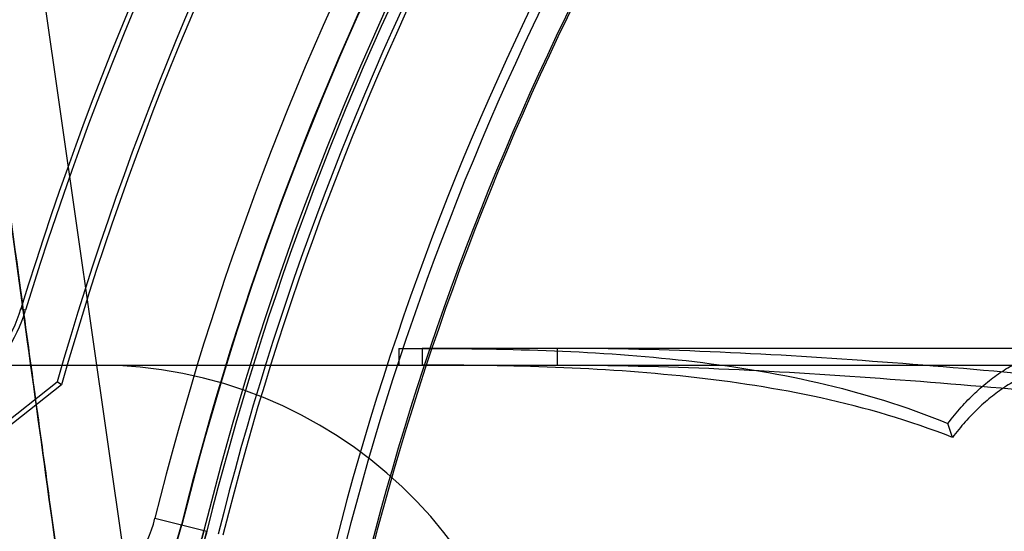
# Model space of a CAD drawing. Header units: millimetres. Extents: x 0 to 297, y 0 to 210.
# Tile 183 of 256: x 56.009 to 56.1331, y 160.1015 to 160.1661. Entities that reach past the tile are written whole.
import ezdxf

# ---------------------------------------------------------------- set-up
doc = ezdxf.new("R2010")
doc.units = ezdxf.units.MM
doc.header["$LTSCALE"] = 16.335
doc.layers.get('0').update_dxf_attribs({"linetype": 'CONTINUOUS'})
for name, color, linetype in [('AXES_REF', 7, 'CONTINUOUS'), ('INTFCLR_1', 7, 'CONTINUOUS'), ('INTFCLR_144815', 7, 'CONTINUOUS'), ('INTFCLR_72935', 7, 'CONTINUOUS')]:
    doc.layers.add(name, color=color, linetype=linetype)

msp = doc.modelspace()

# ---------------------------------------------------------------- linework, layer by layer
at = {"color": 7, "linetype": 'Continuous'}
for radius in [6.787079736, 6.7865, 6.743039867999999]:
    msp.add_circle((57.4637311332, 154.7114782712), radius, dxfattribs=at)
msp.add_arc((57.4637311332, 154.7114782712), 6.72, 278.2771290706, 261.7228709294, dxfattribs=at)
at = {"layer": 'AXES_REF', "color": 9, "linetype": 'Continuous'}
msp.add_circle((57.4637311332, 154.7114782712), 6.191158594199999, dxfattribs=at)
at = {"layer": 'INTFCLR_1', "color": 9, "linetype": 'Continuous'}
for p, q in [((56.0096960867, 160.1293896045), (56.0091103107, 160.1295682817)), ((56.025998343, 160.103136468), (56.0325466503, 160.1015121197))]:
    msp.add_line(p, q, dxfattribs=at)
at = {"layer": 'INTFCLR_1', "color": 6, "linetype": 'Continuous'}
for centre, radius, start, end in [((56.3995354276, 160.0104782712), 0.4221840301, 129.3995061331, 163.0369045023), ((56.3995354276, 160.0104782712), 0.4081840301, 135.1915361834, 163.0369046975), ((56.3995354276, 160.0104782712), 0.4075716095, 135.258904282, 163.0369045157), ((56.3995354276, 160.0104782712), 0.376628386, 138.8345507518, 166.0686236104), ((56.3995354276, 160.0104782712), 0.3760159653, 138.8345507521, 166.0686233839), ((56.3995354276, 160.0104782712), 0.3620159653, 138.8345507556, 166.0686238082), ((56.3995354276, 160.0104782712), 0.3607816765, 138.8345507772, 166.0686236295), ((55.9911910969, 160.1350341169), 0.0187342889, 308.2901664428, 343.0369006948), ((55.9911910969, 160.1350341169), 0.0193467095, 308.2901633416, 343.0369046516)]:
    msp.add_arc(centre, radius, start, end, dxfattribs=at)
at = {"layer": 'INTFCLR_1', "color": 9, "linetype": 'Continuous'}
for centre, radius, start, end in [((56.3995354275, 160.0104782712), 0.3848577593, 138.8345507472, 166.0686236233), ((56.3995354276, 160.0104782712), 0.3813582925, 138.8345507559, 166.068623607), ((56.3995354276, 160.0104782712), 0.3784849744, 138.8345507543, 166.0686236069), ((56.3995354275, 160.0104782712), 0.3781109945, 138.834550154, 166.0686229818), ((56.3995354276, 160.0104782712), 0.3575673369, 138.8345507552, 166.0686236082), ((56.3995354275, 160.0104782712), 0.3573323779, 138.8345501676, 166.0686229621), ((56.0089543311, 160.1073643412), 0.0175605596, 270.0000000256, 346.0686235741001), ((56.0089543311, 160.1073643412), 0.0210600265, 269.9999999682, 346.0686236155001)]:
    msp.add_arc(centre, radius, start, end, dxfattribs=at)
for points, knots in [([(56.0325466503, 160.1015121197), (56.03237917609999, 160.1008369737), (56.0319963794, 160.0995164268), (56.03128436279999, 160.0976239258), (56.0304704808, 160.0958691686), (56.0295846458, 160.0942670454), (56.02865480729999, 160.092821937), (56.0274175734, 160.0911404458), (56.0253163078, 160.0887430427), (56.022195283, 160.0861073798), (56.018962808, 160.0842317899), (56.0165286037, 160.0831757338), (56.014310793, 160.0823963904), (56.0116559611, 160.0817455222), (56.0086031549, 160.0813837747), (56.00664041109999, 160.0813745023), (56.0056988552, 160.081421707)], [0, 0, 0, 0, 0.0574721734, 0.1134588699, 0.1669071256, 0.21714495, 0.2645975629, 0.308783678, 0.3895302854, 0.5274907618, 0.6441227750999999, 0.6969373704, 0.7465491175, 0.8382128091, 0.9221094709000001, 1, 1, 1, 1]), ([(56.0321836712, 160.1016021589), (56.0320387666, 160.1010180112), (56.03170724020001, 160.0998755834), (56.0310903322, 160.098238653), (56.0303845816, 160.0967212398), (56.0296163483, 160.0953363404), (56.0288097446, 160.0940877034), (56.0277368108, 160.0926358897), (56.0263672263, 160.0910815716), (56.0246774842, 160.0895297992), (56.0225500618, 160.087920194), (56.02040892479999, 160.0866895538), (56.0183019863, 160.0857886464), (56.01638440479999, 160.0851257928), (56.0140904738, 160.0845780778), (56.0114565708, 160.0842836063), (56.0097651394, 160.0842879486), (56.0089543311, 160.0843347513)], [0, 0, 0, 0, 0.0575499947, 0.1136075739, 0.1671162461, 0.2174278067, 0.2649257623, 0.3091535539, 0.3899605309, 0.4625751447, 0.5281544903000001, 0.6447761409, 0.6975023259, 0.7471185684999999, 0.8386452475, 0.9223402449, 1, 1, 1, 1])]:
    msp.add_open_spline(points, degree=3, knots=knots, dxfattribs=at)
at = {"layer": 'INTFCLR_144815', "color": 9, "linetype": 'Continuous'}
for p, q in [((55.95772073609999, 160.5484094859), (56.08466206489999, 159.6608559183)), ((56.0596757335, 160.1245782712), (56.0596757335, 160.1224782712)), ((56.3995354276, 160.1245782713), (56.0596757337, 160.1245782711)), ((56.0767343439, 160.1224782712), (56.0767343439, 160.1245782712)), ((55.9234084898, 160.1224782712), (56.14587999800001, 160.1224782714))]:
    msp.add_line(p, q, dxfattribs=at)
at = {"layer": 'INTFCLR_144815', "color": 6, "linetype": 'Continuous'}
for p, q in [((56.0567668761, 160.1245782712), (56.0567668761, 160.1224782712)), ((56.0567668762, 160.1245782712), (56.0596757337, 160.1245782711)), ((56.1265354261, 160.1133493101), (56.1259608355, 160.1151069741))]:
    msp.add_line(p, q, dxfattribs=at)
msp.add_arc((56.0186130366, 160.0664782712), 0.05599999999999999, 3.000000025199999, 90.0000000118, dxfattribs=at)
at = {"layer": 'INTFCLR_144815', "color": 7, "linetype": 'Continuous'}
for points, knots in [([(55.9577207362, 160.5484094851), (55.9573659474, 160.5484164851), (55.95724668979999, 160.5472775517), (55.9571327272, 160.5463138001), (55.957103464, 160.5450551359), (55.9571036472, 160.5438616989), (55.9571290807, 160.5426153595), (55.9571721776, 160.5413374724), (55.9572384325, 160.5398541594), (55.9573154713, 160.5384399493), (55.9573997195, 160.5370632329), (55.957476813, 160.5358940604), (55.9575626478, 160.5346694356), (55.9576575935, 160.5333817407), (55.9577702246, 160.5319246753), (55.9579041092, 160.5302691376), (55.95805536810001, 160.5284761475), (55.95822602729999, 160.5265266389), (55.9584186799, 160.5243986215), (55.95863490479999, 160.5220853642), (55.9588778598, 160.5195591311), (55.95915402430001, 160.5167618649), (55.9594670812, 160.5136709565), (55.95981581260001, 160.5103075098), (55.9602056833, 160.5066260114), (55.9606585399, 160.5024357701), (55.9611604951, 160.4978829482), (55.9617193, 160.4929038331), (55.9623458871, 160.487410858), (55.9630753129, 160.4811189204), (55.9638984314, 160.4741285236), (55.964835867, 160.4662804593), (55.96589819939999, 160.4575080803), (55.9671270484, 160.4474938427), (55.9685232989, 160.4362561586), (55.9701180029, 160.423570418), (55.97192750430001, 160.4093320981), (55.9739283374, 160.3937471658), (55.9761187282, 160.3768399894), (55.9784608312, 160.3589082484), (55.9809729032, 160.3398151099), (55.98361721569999, 160.31984771), (55.9863868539, 160.2990559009), (55.9892646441, 160.2775644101), (55.9922720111, 160.2552102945), (55.9954286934, 160.2318470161), (55.9987131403, 160.2076350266), (56.0020813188, 160.182896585), (56.0055198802, 160.1577250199), (56.00905839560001, 160.1319013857), (56.01274949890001, 160.105042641), (56.0152662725, 160.0867803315), (56.0165568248, 160.0774282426)], [0, 0, 0, 0, 0.002241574, 0.0047132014, 0.0072224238, 0.0098766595, 0.0123398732, 0.0150736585, 0.0179599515, 0.0217167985, 0.0240207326, 0.0266725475, 0.029118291, 0.0317754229, 0.0348287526, 0.0383497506, 0.0422672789, 0.04619496, 0.0507115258, 0.0557645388, 0.0608710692, 0.06674290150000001, 0.0735202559, 0.0804956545, 0.0881030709, 0.09690564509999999, 0.1071187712, 0.1170366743, 0.1285552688, 0.1420419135, 0.1570478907, 0.1730174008, 0.1919691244, 0.2128662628, 0.236750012, 0.2635013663, 0.293630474, 0.3274143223, 0.3627565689, 0.4013226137, 0.4416480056, 0.4844039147, 0.5285543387, 0.5741462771, 0.6213734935, 0.6710334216, 0.7230689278, 0.7757171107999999, 0.8287434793, 0.8835499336, 0.9403646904, 1, 1, 1, 1]), ([(56.0165568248, 160.0774282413), (56.015380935, 160.0859465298), (56.0131762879, 160.1019439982), (56.010072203, 160.1245136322), (56.0073440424, 160.1443967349), (56.0049321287, 160.1620127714), (56.0027842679, 160.1777323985), (56.0008682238, 160.1917824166), (55.9991366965, 160.2045018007), (55.9975518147, 160.21616449), (55.9961051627, 160.2268291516), (55.9948046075, 160.2364332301), (55.9936545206, 160.2449395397), (55.99262913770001, 160.2525343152), (55.99171385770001, 160.2593228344), (55.99089973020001, 160.2653695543), (55.9901738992, 160.2707669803), (55.9895224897, 160.2756162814), (55.988941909, 160.27994259), (55.9884142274, 160.283878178), (55.9879431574, 160.2873943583), (55.9875217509, 160.2905421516), (55.9871399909, 160.293395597), (55.986793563, 160.2959864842), (55.98647750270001, 160.298351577), (55.986192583, 160.3004846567), (55.9859317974, 160.3024379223), (55.985692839, 160.3042284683), (55.9854745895, 160.3058644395), (55.9852673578, 160.3074183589), (55.9850736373, 160.3088714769), (55.9848348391, 160.3106633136), (55.9846657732, 160.3119323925), (55.9845498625, 160.3128029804)], [0, 0, 0, 0, 0.1086009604, 0.2039477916, 0.2877238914, 0.3620651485, 0.4285031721, 0.4880977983, 0.5411506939, 0.5906228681, 0.6367442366, 0.6770723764, 0.71302358, 0.7451511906, 0.7738599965, 0.7995341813, 0.8222066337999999, 0.8426397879, 0.8613279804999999, 0.8773350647, 0.892788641, 0.9061319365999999, 0.9174444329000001, 0.9291470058, 0.9391444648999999, 0.9475796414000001, 0.9563257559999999, 0.9640319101, 0.9703936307, 0.9771701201, 0.9838307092, 0.9889079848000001, 1, 1, 1, 1])]:
    msp.add_open_spline(points, degree=3, knots=knots, dxfattribs=at)
at = {"layer": 'INTFCLR_144815', "color": 6, "linetype": 'Continuous'}
for points, knots in [([(56.0596757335, 160.1245782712), (56.0652333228, 160.1245714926), (56.0763584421, 160.1244263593), (56.0930359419, 160.1232739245), (56.1097630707, 160.1206160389), (56.120623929, 160.1173077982), (56.1259608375, 160.1151069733)], [0, 0, 0, 0, 0.2476832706, 0.4951751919, 0.7442422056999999, 1, 1, 1, 1]), ([(56.15847900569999, 160.119139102), (56.1516936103, 160.1198079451), (56.13811498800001, 160.1211499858), (56.1177159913, 160.1229285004), (56.0972523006, 160.1242258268), (56.0835802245, 160.1245781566), (56.0767343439, 160.1245782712)], [0, 0, 0, 0, 0.2495910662, 0.4994364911, 0.7495091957, 1, 1, 1, 1]), ([(56.1259608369, 160.1151069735), (56.1264968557, 160.1158078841), (56.1275882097, 160.1171378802), (56.1293339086, 160.1189513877), (56.1311370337, 160.120524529), (56.1329902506, 160.121852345), (56.13488688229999, 160.1229276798), (56.1361976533, 160.1234803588), (56.13685458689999, 160.1237100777)], [0, 0, 0, 0, 0.1881234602, 0.3664007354, 0.5360715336, 0.6975879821, 0.8516252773, 1, 1, 1, 1]), ([(56.12653542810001, 160.1133493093), (56.1211391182, 160.1154732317), (56.1101700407, 160.118664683), (56.0933097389, 160.1212210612), (56.0764943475, 160.1223316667), (56.0652781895, 160.1224718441), (56.0596757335, 160.1224782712)], [0, 0, 0, 0, 0.2551578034, 0.5043551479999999, 0.7521427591, 1, 1, 1, 1]), ([(56.0767343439, 160.1224782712), (56.0835254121, 160.1224779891), (56.0970996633, 160.1221378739), (56.1174352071, 160.1208868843), (56.1377413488, 160.1191725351), (56.15126981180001, 160.1178797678), (56.1580354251, 160.1172356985)], [0, 0, 0, 0, 0.2498861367, 0.499769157, 0.7498206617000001, 1, 1, 1, 1]), ([(56.1370354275, 160.1216414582), (56.13640158, 160.1214198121), (56.1351371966, 160.1208865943), (56.13330815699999, 160.1198492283), (56.1315217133, 160.1185688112), (56.1297841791, 160.1170524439), (56.1281026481, 160.1153052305), (56.12705155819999, 160.114024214), (56.1265354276, 160.1133493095)], [0, 0, 0, 0, 0.1485290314, 0.3026555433, 0.4642103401, 0.6338679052, 0.8120636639, 1, 1, 1, 1])]:
    msp.add_open_spline(points, degree=3, knots=knots, dxfattribs=at)
at = {"layer": 'INTFCLR_72935', "color": 6, "linetype": 'Continuous'}
for p, q in [((55.9623445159, 160.0796767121), (56.0136912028, 160.1203548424)), ((56.0142262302, 160.1199973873), (55.9627580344, 160.0792229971)), ((56.0142262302, 160.1199973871), (56.0136912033, 160.120354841))]:
    msp.add_line(p, q, dxfattribs=at)
at = {"layer": 'INTFCLR_72935', "color": 9, "linetype": 'Continuous'}
msp.add_line((56.02933661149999, 160.1023083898), (56.0325466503, 160.1015121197), dxfattribs=at)
at = {"layer": 'INTFCLR_72935', "color": 6, "linetype": 'Continuous'}
for centre, radius, start, end in [((56.3995354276, 160.0104782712), 0.423418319, 129.3396669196, 163.123559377), ((56.3995354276, 160.0104782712), 0.4221840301, 129.3995061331, 163.1759166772), ((56.3995354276, 160.0104782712), 0.4228972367, 136.3700789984, 170.0609962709), ((56.3995354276, 160.0104782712), 0.4011840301, 136.3010564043, 164.1046765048), ((56.3995354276, 160.0104782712), 0.4005716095, 136.4414811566, 164.1328906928), ((56.3995354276, 160.0104782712), 0.381418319, 138.8345507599, 166.068623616), ((56.3995354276, 160.0104782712), 0.376628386, 138.8345507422, 166.0686236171), ((56.3995354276, 160.0104782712), 0.3760159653, 138.8345507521, 166.0686233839), ((56.3995354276, 160.0104782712), 0.3620159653, 138.8345507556, 166.0686238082), ((56.3995354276, 160.0104782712), 0.3607816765, 138.8345507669, 166.0686236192), ((56.0089543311, 160.1073643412), 0.021, 270.0000001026, 346.0686236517)]:
    msp.add_arc(centre, radius, start, end, dxfattribs=at)
at = {"layer": 'INTFCLR_72935', "color": 9, "linetype": 'Continuous'}
for centre, radius, start, end in [((56.3995354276, 160.0104782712), 0.3784849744, 138.8345507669, 166.0686236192), ((56.3995354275, 160.0104782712), 0.3781109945, 138.8345501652, 166.0686229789), ((56.3995354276, 160.0104782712), 0.3575673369, 138.8345507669, 166.0686236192), ((56.3995354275, 160.0104782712), 0.3573323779, 138.8345501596, 166.0686229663)]:
    msp.add_arc(centre, radius, start, end, dxfattribs=at)
for points, knots in [([(56.0056988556, 160.0814217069), (56.0066407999, 160.0813744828), (56.0086050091, 160.0813837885), (56.0116612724, 160.081746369), (56.0143208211, 160.0823988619), (56.01654226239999, 160.0831815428), (56.0183089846, 160.0839487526), (56.0201302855, 160.0849087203), (56.0219991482, 160.0860952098), (56.02390568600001, 160.0875520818), (56.0258400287, 160.0893420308), (56.0274102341, 160.0911316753), (56.0286455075, 160.0928083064), (56.0295793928, 160.0942580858), (56.030466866, 160.0958618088), (56.0312806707, 160.0976154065), (56.03199374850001, 160.0995090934), (56.0323776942, 160.1008309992), (56.0325466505, 160.1015121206)], [0, 0, 0, 0, 0.07790330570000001, 0.1618667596, 0.2536806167, 0.3034199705, 0.3562896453, 0.4126322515, 0.4733102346, 0.5389302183, 0.6105590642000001, 0.6906636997, 0.7351564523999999, 0.7824908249, 0.8330084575, 0.8864378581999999, 0.9420335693, 1, 1, 1, 1]), ([(56.0089543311, 160.0843347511), (56.0097654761, 160.084287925), (56.0114581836, 160.0842836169), (56.0140950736, 160.0845787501), (56.0163930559, 160.0851279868), (56.0183138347, 160.0857933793), (56.0198431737, 160.0864482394), (56.0214196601, 160.0872701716), (56.023039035, 160.0882887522), (56.0246914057, 160.0895419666), (56.026368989, 160.0910845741), (56.0277305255, 160.0926285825), (56.0288018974, 160.0940761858), (56.0296116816, 160.0953284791), (56.03038148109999, 160.0967148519), (56.0310870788, 160.0982312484), (56.0317050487, 160.0998692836), (56.0320375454, 160.1010128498), (56.0321836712, 160.1016021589)], [0, 0, 0, 0, 0.077684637, 0.1614602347, 0.2531489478, 0.3029013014, 0.3556901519, 0.4120655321, 0.4727178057, 0.538390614, 0.6100777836, 0.690278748, 0.7347779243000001, 0.7821808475, 0.8327613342, 0.8862761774, 0.9419483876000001, 1, 1, 1, 1])]:
    msp.add_open_spline(points, degree=3, knots=knots, dxfattribs=at)

doc.saveas('drawing.dxf')
